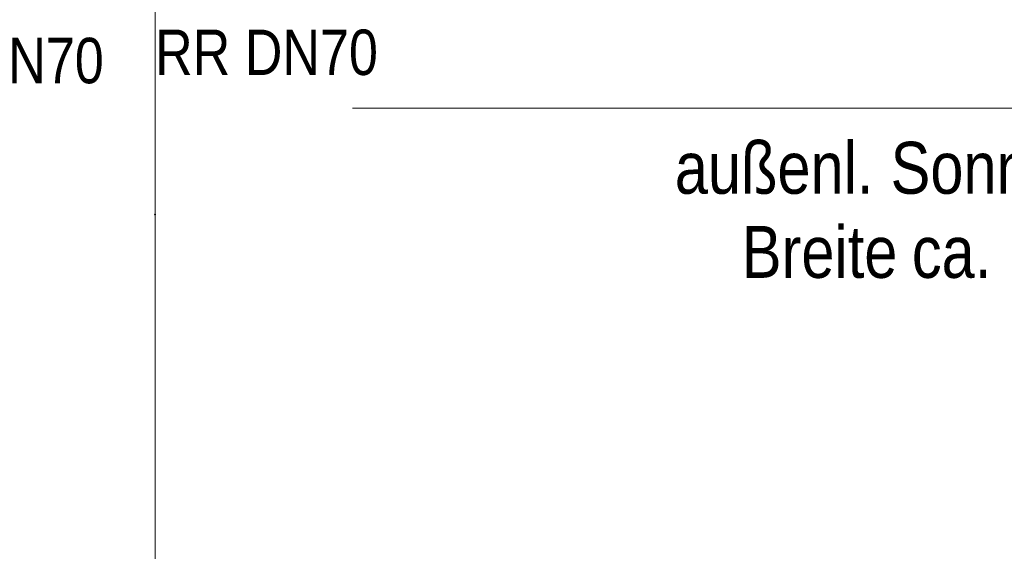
# Model space of a CAD drawing. Extents: x -620 to 300, y 62 to 1112.
# Tile 31 of 71: x -131 to -93, y 575 to 595. Entities that reach past the tile are written whole.
import ezdxf
from ezdxf.lldxf.tags import DXFTag

# ---------------------------------------------------------------- set-up
doc = ezdxf.new("R2010")
doc.units = 0
doc.layers.get('0').update_dxf_attribs({"lineweight": 13})
doc.layers.add('70 -71 Achsen- 1 Gebäudeachsen', color=7, linetype='STRICHPUNKT2-A06GA19A8I', lineweight=18)
doc.layers.add('70 -72 Beschriftung- 1 Beschriftung allgemein', color=7, linetype='Continuous', lineweight=9, true_color=0xff6633)
doc.styles.get("Standard").update_dxf_attribs({"font": 'ARIALN.TTF'})
tags = doc.linetypes.add('STRICHPUNKT2-A06GA19A8I', pattern=[12.7, 6.35, -3.175, 0, -3.175]).pattern_tags.tags
tags[10:11] = [DXFTag(74, 4), DXFTag(75, 0), DXFTag(340, '0'), DXFTag(46, 0.0), DXFTag(50, 0.0), DXFTag(44, 0.0), DXFTag(45, 0.0)]
tags[8:9] = [DXFTag(74, 4), DXFTag(75, 0), DXFTag(340, '0'), DXFTag(46, 0.0), DXFTag(50, 0.0), DXFTag(44, 0.0), DXFTag(45, 0.0)]
tags[6:7] = [DXFTag(74, 4), DXFTag(75, 0), DXFTag(340, '0'), DXFTag(46, 0.0), DXFTag(50, 0.0), DXFTag(44, 0.0), DXFTag(45, 0.0)]
tags[4:5] = [DXFTag(74, 4), DXFTag(75, 0), DXFTag(340, '0'), DXFTag(46, 0.0), DXFTag(50, 0.0), DXFTag(44, 0.0), DXFTag(45, 0.0)]

# ---------------------------------------------------------------- blocks, each defined once
blk = doc.blocks.new('Referenz-A06GA19C8I')
at = {"layer": '70 -71 Achsen- 1 Gebäudeachsen', "color": 0, "linetype": 'STRICHPUNKT2-A06GA19A8I', "lineweight": -2, "ltscale": 0.13}
blk.add_line((-126.176, 1084.554), (-126.176, 85.114), dxfattribs=at)
at = {"layer": '70 -72 Beschriftung- 1 Beschriftung allgemein', "color": 0, "linetype": 'Continuous', "lineweight": -2, "ltscale": 0.13}
for p, q in [((-126.176, 599.774), (-126.176, 587.585)), ((-118.533, 591.752), (-71.533, 591.752)), ((-126.176, 587.585), (-126.193, 587.649)), ((-126.193, 587.649), (-126.159, 587.649)), ((-126.159, 587.649), (-126.176, 587.585))]:
    blk.add_line(p, q, dxfattribs=at)
at = {"layer": '70 -72 Beschriftung- 1 Beschriftung allgemein', "color": 0, "lineweight": -2}
for points in [[(-126.176, 587.585), (-126.193, 587.649), (-126.176, 587.649)], [(-126.176, 587.585), (-126.176, 587.649), (-126.159, 587.649)]]:
    blk.add_solid(points, dxfattribs=at)
at = {"layer": '70 -72 Beschriftung- 1 Beschriftung allgemein', "color": 0, "linetype": 'Continuous', "lineweight": -2, "ltscale": 0.13, "attachment_point": 1}
for s, insert, char_height in [('{\\fArial Narrow;RR}', (-126.176, 594.806), 1.76205), ('{\\fArial Narrow;DN70}', (-122.702, 594.806), 1.76205), ('{\\fArial Narrow;DN70}', (-133.323, 594.486), 1.76205), ('{\\fArial Narrow;außenl.}', (-106.041, 590.453), 2.01377), ('{\\fArial Narrow;Sonnenschutz}', (-97.681, 590.453), 2.01377), ('{\\fArial Narrow;Breite}', (-103.444, 587.19), 2.01377), ('{\\fArial Narrow;ca.}', (-96.858, 587.19), 2.01377)]:
    blk.add_mtext(s, dxfattribs=dict(at, insert=insert, char_height=char_height))

msp = doc.modelspace()

# ---------------------------------------------------------------- block references
at = {"color": 8, "lineweight": 13, "ltscale": 0.13, "true_color": 0x808080}
msp.add_blockref('Referenz-A06GA19C8I', (0, 0), dxfattribs=at)

doc.saveas('drawing.dxf')
